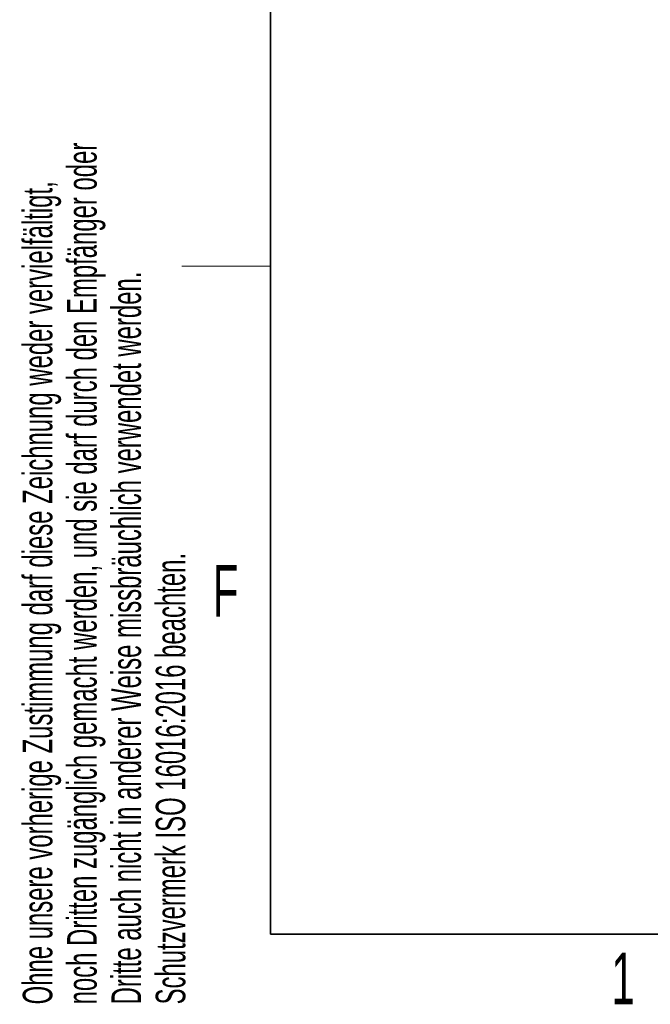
# Model space of a CAD drawing. Header units: millimetres. Extents: x 5 to 418, y 2 to 292.
# Tile 1 of 29: x 9 to 52, y 7 to 74. Entities that reach past the tile are written whole.
import ezdxf

# ---------------------------------------------------------------- set-up
doc = ezdxf.new("R2010")
doc.units = ezdxf.units.MM
doc.layers.add('SLD-0', color=7, linetype='Continuous')
doc.styles.add('SLDTEXTSTYLE0', font='TXT', dxfattribs={"width": 0.605})

msp = doc.modelspace()

# ---------------------------------------------------------------- linework, layer by layer
at = {"layer": 'SLD-0', "lineweight": 35}
for p, q in [((26, 282.5), (26, 12)), ((26, 12), (408, 12))]:
    msp.add_line(p, q, dxfattribs=at)
at = {"layer": 'SLD-0', "lineweight": 18}
msp.add_line((20, 57.25), (26, 57.25), dxfattribs=at)

# ---------------------------------------------------------------- texts
at = {"layer": 'SLD-0', "char_height": 2, "attachment_point": 1, "rotation": 90, "style": 'SLDTEXTSTYLE0'}
for s, insert in [('noch Dritten zugänglich gemacht werden, und sie darf durch den Empfänger oder', (12.23, 7.238)), ('Ohne unsere vorherige Zustimmung darf diese Zeichnung weder vervielfältigt,', (9.23, 7.238)), ('Dritte auch nicht in anderer Weise missbräuchlich verwendet werden.', (15.23, 7.238)), ('Schutzvermerk ISO 16016:2016 beachten.', (18.23, 7.238))]:
    msp.add_mtext(s, dxfattribs=dict(at, insert=insert))
at = {"layer": 'SLD-0', "char_height": 3.5, "attachment_point": 2, "style": 'SLDTEXTSTYLE0'}
for s, insert in [('F', (22.954, 37.001)), ('1', (49.853, 10.743))]:
    msp.add_mtext(s, dxfattribs=dict(at, insert=insert))

doc.saveas('drawing.dxf')
